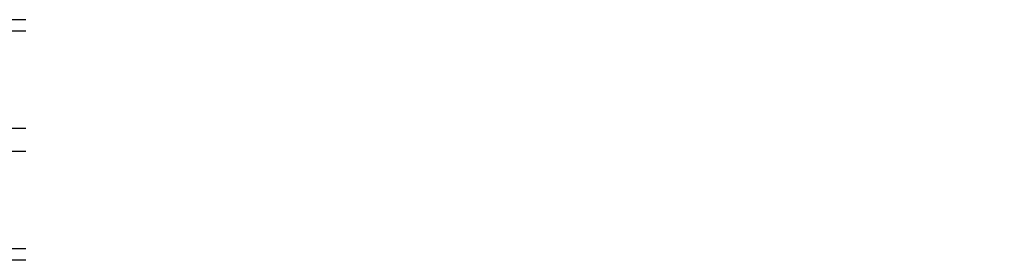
# Model space of a CAD drawing. Header units: inches. Extents: x 0 to 304, y 0 to 196.
# Tile 79 of 98: x 91.982 to 93.053, y 164.657 to 164.918. Entities that reach past the tile are written whole.
import ezdxf

# ---------------------------------------------------------------- set-up
doc = ezdxf.new("R2010")
doc.units = ezdxf.units.IN
doc.header["$LTSCALE"] = 16.696429
doc.header["$MEASUREMENT"] = 0
doc.linetypes.add('HIDDEN', pattern=[0.2, 0.1, -0.1])
doc.layers.add('DEFAULT_2', color=8, linetype='HIDDEN')

msp = doc.modelspace()

# ---------------------------------------------------------------- linework, layer by layer
at = {"layer": 'DEFAULT_2', "color": 8, "linetype": 'HIDDEN'}
for p, q in [((95.3275, 164.9183), (52.3275, 164.9183)), ((95.3275, 164.9058), (52.3275, 164.9058)), ((95.3275, 164.8001), (52.3275, 164.8001)), ((95.3275, 164.7749), (52.3275, 164.7749)), ((95.3275, 164.6693), (52.3275, 164.6693)), ((95.3275, 164.6567), (52.3275, 164.6567))]:
    msp.add_line(p, q, dxfattribs=at)

doc.saveas('drawing.dxf')
